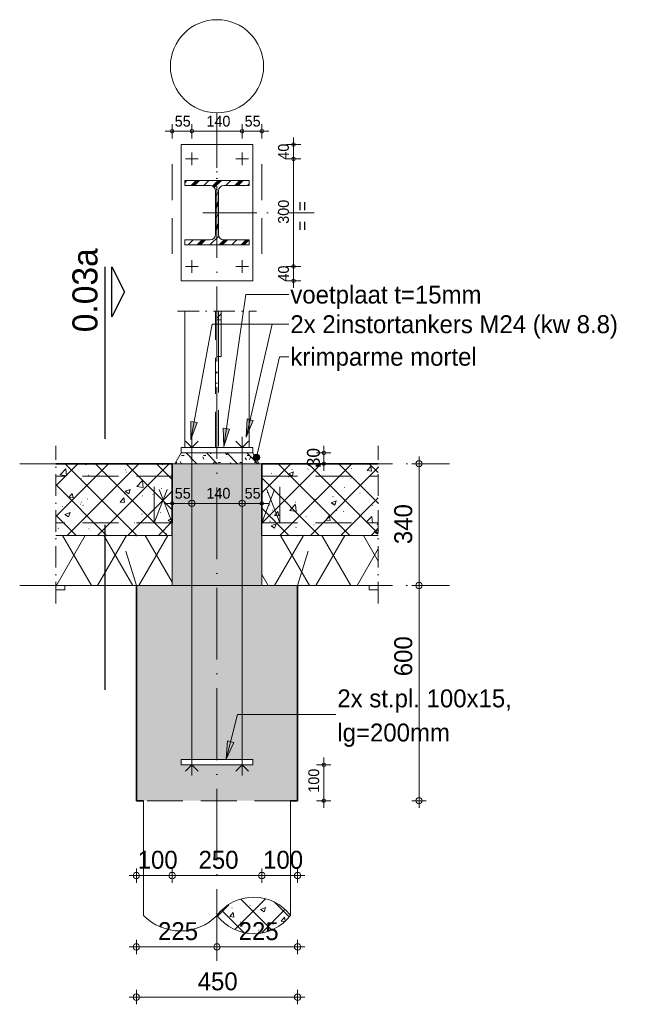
# Model space of a CAD drawing. Header units: millimetres. Extents: x 1146 to 62151, y -2394 to 40413.
# Tile 11 of 16: x 43893 to 45603, y -1618 to 1128. Entities that reach past the tile are written whole.
import ezdxf

# ---------------------------------------------------------------- set-up
doc = ezdxf.new("R2010")
doc.units = ezdxf.units.MM
for name, pattern in [('00_PBT_AFBR', [100, 60, -20, 0, -20]), ('00_PBT_CEN', [1600, 320, -240, 800, -240]), ('00_PBT_HART', [240, 150, -30, 0, -30, 0, -30]), ('00_PBT_HID2', [150, 100, -50]), ('00_PBT_STRA', [560, 200, -40, 0, -40, 200, -40, 0, -40])]:
    doc.linetypes.add(name, pattern=pattern)
for name, color, linetype, lineweight in [('A-____-____-DIMS', 211, 'Continuous', 13), ('A-____-____-DIMS-20', 211, 'Continuous', 13), ('A-____-NOTE-TEXT', 131, 'Continuous', 18), ('A-DETL-____-OTLN', 90, 'Continuous', 13), ('A-DETL-GENF-HDLN', 90, '00_PBT_HID2', 18), ('A-DETL-GENF-OTLN', 92, 'Continuous', 18), ('A-FLOR-____-MCUT', 192, 'Continuous', 35), ('A-FLOR-____-PATT', 8, 'Continuous', 35), ('A-FLOR-LEVL-OTLN', 51, 'Continuous', 13), ('G-____-____-SYMB', 111, 'Continuous', 13), ('G-____-____-TEXT', 231, 'Continuous', 13), ('S-BEAM-____-HDLN', 1, '00_PBT_HID2', 18), ('S-BEAM-____-MCUT', 12, 'Continuous', 18), ('S-BEAM-____-OTLN', 12, 'Continuous', 25), ('S-COLS-____-HDLN', 52, '00_PBT_HID2', 18), ('S-COLS-____-OTLN', 52, 'Continuous', 25), ('S-FNDN-____-HDLN', 4, '00_PBT_HID2', 18), ('S-GRID-____-OTLN', 1, 'Continuous', 13)]:
    doc.layers.add(name, color=color, linetype=linetype, lineweight=lineweight)
doc.styles.add('PBT-Font_4', font='PBT-FONT.ttf', dxfattribs={"height": 36})
doc.styles.add('PBT-Font_6', font='PBT-FONT.ttf', dxfattribs={"height": 50})
doc.styles.add('PBT-Font_7', font='PBT-FONT.ttf', dxfattribs={"height": 30})
doc.styles.add('PBT-Font_B_1', font='txt', dxfattribs={"height": 70})
doc.dimstyles.new('PBT_DIM_1_50mm_nk', dxfattribs={"dimscale": 304.8, "dimtxt": 30.082649, "dimasz": 0.032808, "dimexe": 0.065617, "dimexo": 0.0625, "dimgap": 0.013123, "dimtad": 1, "dimdec": 3, "dimrnd": 0.001, "dimdsep": 46, "dimtxsty": 'PBT-Font_7', "dimblk1": 'DOTBLANK', "dimblk2": 'DOTBLANK', "dimsah": 1, "dimcen": 0.09, "dimdle": 0.065617, "dimazin": 0, "dimtfac": 1, "dimtdec": 4, "dimtix": 1, "dimtmove": 0, "dimatfit": 3, "dimfxl": 0.065617, "dimfxlon": 1, "dimtvp": 1, "dimtolj": 1, "dimtzin": 0, "dimarcsym": 2})
doc.dimstyles.new('PBT_DIM_1_80mm', dxfattribs={"dimscale": 304.8, "dimtxt": 36.099179, "dimasz": 0.032808, "dimexe": 0.065617, "dimexo": 0.0625, "dimgap": 6.56168e-06, "dimtad": 1, "dimdec": 3, "dimrnd": 0.001, "dimdsep": 46, "dimtxsty": 'PBT-Font_4', "dimblk1": 'DOTBLANK', "dimblk2": 'DOTBLANK', "dimsah": 1, "dimcen": 0.09, "dimdle": 0.065617, "dimazin": 0, "dimtfac": 1, "dimtdec": 4, "dimtix": 1, "dimtmove": 0, "dimatfit": 3, "dimfxl": 0.065617, "dimfxlon": 1, "dimtvp": 1, "dimtolj": 1, "dimtzin": 0, "dimarcsym": 2})
doc.dimstyles.new('PBT_DIM_2_50mm', dxfattribs={"dimscale": 304.8, "dimtxt": 50.137748, "dimasz": 0.059055, "dimexe": 0.065617, "dimexo": 0.0625, "dimgap": 0.013123, "dimtad": 1, "dimdec": 3, "dimrnd": 0.001, "dimdsep": 46, "dimtxsty": 'PBT-Font_6', "dimblk1": 'DOTBLANK', "dimblk2": 'DOTBLANK', "dimsah": 1, "dimcen": 0.09, "dimdle": 0.065617, "dimazin": 0, "dimtfac": 1, "dimtdec": 4, "dimtix": 1, "dimtmove": 0, "dimatfit": 3, "dimfxl": 0.065617, "dimfxlon": 1, "dimtvp": 1, "dimtolj": 1, "dimtzin": 0, "dimarcsym": 2})
doc.dimstyles.new('PBT_DIM_2_50mm_1', dxfattribs={"dimscale": 304.8, "dimtxt": 50.137748, "dimasz": 0.059055, "dimexe": 0.065617, "dimexo": 0.0625, "dimgap": 0.013123, "dimtad": 1, "dimdec": 3, "dimrnd": 0.001, "dimdsep": 46, "dimtxsty": 'PBT-Font_6', "dimblk1": 'DOTBLANK', "dimblk2": 'DOTBLANK', "dimsah": 1, "dimcen": 0.09, "dimdle": 0.065617, "dimazin": 0, "dimtfac": 1, "dimtdec": 4, "dimtix": 1, "dimtmove": 2, "dimatfit": 3, "dimfxl": 0.065617, "dimfxlon": 1, "dimtvp": 1, "dimtolj": 1, "dimtzin": 0, "dimarcsym": 2})

# ---------------------------------------------------------------- blocks, each defined once
blk = doc.blocks.new('28_PBT_SC_stalen kolom_H-profiel_R24 - HE180B-1678610-0_03')
at = {"layer": 'S-COLS-____-HDLN'}
for p, q in [((14619.2, 315), (14619.2, 291)), ((14619.2, 290.9), (14619.2, 189))]:
    blk.add_line(p, q, dxfattribs=at)
at = {"layer": 'S-COLS-____-OTLN', "lineweight": 18}
for p, q in [((14525, -65), (14525, 315)), ((14705, 315), (14705, -65))]:
    blk.add_line(p, q, dxfattribs=at)
at = {"layer": 'S-COLS-____-OTLN', "linetype": '00_PBT_HID2', "lineweight": 13}
for p, q in [((14610.7, -65), (14610.7, 315)), ((14619.2, 188.9), (14619.2, -65))]:
    blk.add_line(p, q, dxfattribs=at)
at = {"layer": 'S-COLS-____-OTLN', "linetype": '00_PBT_HART', "lineweight": 13}
blk.add_line((14615, -65), (14615, 188.9), dxfattribs=at)
blk = doc.blocks.new('28_PBT_SF_stalen ligger_strip_R24 - windverband 12x150-1695926-0_03')
at = {"layer": 'S-BEAM-____-HDLN', "linetype": 'Continuous', "lineweight": 13}
h = blk.add_hatch(dxfattribs=at)
h.set_pattern_fill('FP_49', color=256, style=0, pattern_type=2)
h.set_pattern_definition([(45, (19088.2, 847.874), (-30.47984, 30.47984), []), (45, (19114.106, 847.874), (-30.47984, 30.47984), []), (45, (19115.63, 847.874), (-30.47984, 30.47984), []), (45, (19117.154, 847.874), (-30.47984, 30.47984), []), (45, (19118.68, 847.874), (-30.47984, 30.47984), []), (45, (19120.2, 847.874), (-30.47984, 30.47984), []), (45, (19121.726, 847.874), (-30.47984, 30.47984), []), (45, (19123.25, 847.874), (-30.47984, 30.47984), [])])
h.paths.add_polyline_path([(14627, 291), (14627, 315), (14615, 315), (14615, 291)])
at = {"layer": 'S-BEAM-____-MCUT'}
for p, q in [((14615, 315), (14615, 291)), ((14627, 291), (14627, 315)), ((14615, 291), (14627, 291))]:
    blk.add_line(p, q, dxfattribs=at)
at = {"layer": 'S-BEAM-____-OTLN', "lineweight": 18}
for p, q in [((14615, 291), (14615, 188.9)), ((14627, 188.9), (14627, 291)), ((14627, 188.9), (14615, 188.9))]:
    blk.add_line(p, q, dxfattribs=at)
blk = doc.blocks.new('17_PBT_SFO_paal_rond_R24 - Ø410-500 _vHek Combi_-1669966-0_03')
at = {"layer": 'A-DETL-GENF-OTLN', "lineweight": 13}
h = blk.add_hatch(dxfattribs=at)
h.set_pattern_fill('FP_48', color=9, style=0, pattern_type=2)
h.set_pattern_definition([(45, (19088.2, 847.874), (-42.4264, 42.4264), []), (135, (19088.2, 847.874), (-42.4264, -42.4264), []), (50, (19088.2, 847.87), (143.452, -12.5505), [15, -165]), (355, (19088.2, 847.87), (-27.75, 150.438), [12, -132]), (100.451, (19100.15, 846.83), (115.7025, 137.8873), [12.748, -140.228]), (46.184, (19088.2, 887.87), (213.4485, -33.104), [22.5, -247.5]), (96.636, (19105.99, 885.12), (186.931, 194.825), [19.122, -210.343]), (351.184, (19088.2, 887.87), (186.933, 194.823), [18, -198]), (21, (19108.2, 877.87), (119.3814, -80.524), [15, -165]), (326, (19108.2, 877.87), (48.663, 145.0296), [12, -132]), (71.451, (19118.15, 871.16), (168.0447, 64.5053), [12.748, -140.228]), (37.5, (19088.2, 847.874), (2.43197, 66.57877), [0.6706, -129.729, 0.6706, -133.329, -132.5]), (37.5, (19088.2, 847.874), (2.43197, 66.57877), [-264.4, 0.6706, -131.829]), (7.5, (19088.2, 847.874), (52.6139, 78.8823), [0.6706, -75.729, 0.6706, -126.729, -50.5]), (7.5, (19088.2, 847.874), (52.6139, 78.8823), [-203.8, 0.6706, -49.829]), (327.5, (19043.6, 847.874), (106.7645, -4.511), [0.6706, -49.329, 0.6706, -155.329, -207]), (327.5, (19043.6, 847.874), (106.7645, -4.511), [-206, 0.6706, -206.329]), (317.5, (19023.6, 847.87), (116.6372, 20.021), [0.6706, -64.329, 0.6706, -102.929, -147]), (317.5, (19023.6, 847.87), (116.6372, 20.021), [-168.6, 0.6706, -146.329]), (317.5, (19023.6, 847.87), (116.6372, 20.021), [0.6706, -64.329, 0.6706, -102.929, -147]), (317.5, (19023.6, 847.87), (116.6372, 20.021), [-168.6, 0.6706, -146.329])])
h.paths.add_polyline_path([(14717.5, -1421), (14746.9, -1417.6), (14774.7, -1407.5), (14799.5, -1391.4), (14820, -1370), (14799.5, -1348.6), (14774.7, -1332.5), (14746.9, -1322.4), (14717.5, -1319), (14688.1, -1322.4), (14660.3, -1332.5), (14635.5, -1348.6), (14615, -1370), (14635.5, -1391.4), (14660.3, -1407.5), (14688.1, -1417.6)])
at = {"layer": 'A-DETL-GENF-HDLN'}
blk.add_line((14820, -1050), (14410, -1050), dxfattribs=at)
at = {"layer": 'A-DETL-GENF-OTLN'}
for p, q in [((14410, -1370), (14410, -1050)), ((14820, -1050), (14820, -1370))]:
    blk.add_line(p, q, dxfattribs=at)
for centre, radius, start, end in [((14717.5, -1447.6), 128.6, 37.1283, 142.8717), ((14512.5, -1270.5), 142.9, 224.1487, 315.8513), ((14717.5, -1292.4), 128.6, 217.1283, 322.8717)]:
    blk.add_arc(centre, radius, start, end, dxfattribs=at)
blk = doc.blocks.new('00_PBT_DI_LIB_kanaalplaat_Ldrsn - 200 mm geïsoleerd _140 nok_-1677083-0_03')
at = {"layer": 'A-DETL-GENF-OTLN', "lineweight": 13}
h = blk.add_hatch(dxfattribs=at)
h.set_pattern_fill('FP_46', color=256, style=0, pattern_type=2)
h.set_pattern_definition([(60, (14919.42, -465.06), (-86.603, 50), []), (120, (14919.42, -465.06), (-86.603, -50), [])])
h.paths.add_polyline_path([(15040, -462), (15065, -462), (15065, -310), (14740, -310), (14740, -450), (15040, -450)])
at = {"layer": 'A-DETL-GENF-HDLN'}
for p, q in [((14740, -275), (14740, -110)), ((14740, -145), (15065, -145)), ((14740, -275), (14790, -145)), ((14790, -275), (14740, -145)), ((14790, -275), (14790, -145)), ((14740, -275), (15065, -275)), ((14740, -450), (14740, -310)), ((14840, -450), (14882.8, -310)), ((14840, -450), (14740, -450))]:
    blk.add_line(p, q, dxfattribs=at)
at = {"layer": 'A-DETL-GENF-OTLN', "lineweight": 35}
for p, q in [((14740, -275), (14740, -110)), ((14841, -310), (14840, -310))]:
    blk.add_line(p, q, dxfattribs=at)
at = {"layer": 'A-DETL-GENF-OTLN', "lineweight": 25}
blk.add_line((14740, -310), (14740, -275), dxfattribs=at)
at = {"layer": 'A-DETL-GENF-OTLN'}
for p, q in [((15065, -310), (14740, -310)), ((14740, -310), (14740, -450)), ((14740, -450), (15040, -450)), ((15040, -450), (15040, -462)), ((15040, -462), (15065, -462))]:
    blk.add_line(p, q, dxfattribs=at)
blk = doc.blocks.new('00_PBT_DI_afbreeklijn - Afbreeklijn doorsteek 50-1684383-0_03')
at = {"layer": 'A-DETL-GENF-OTLN', "linetype": '00_PBT_AFBR'}
blk.add_line((15065, -500), (15065, -60), dxfattribs=at)
blk = doc.blocks.new('00_PBT_DI_LIB_kanaalplaat_Ldrsn - 200 mm geïsoleerd _140 nok_-1677282-0_03')
at = {"layer": 'A-DETL-GENF-OTLN', "lineweight": 13}
h = blk.add_hatch(dxfattribs=at)
h.set_pattern_fill('FP_47', color=256, style=0, pattern_type=2)
h.set_pattern_definition([(120, (14310.58, -465.06), (86.603, 50), []), (60, (14310.58, -465.06), (86.603, -50), [])])
h.paths.add_polyline_path([(14165, -462), (14190, -462), (14190, -450), (14490, -450), (14490, -310), (14165, -310), (14165, -450.7)])
at = {"layer": 'A-DETL-GENF-HDLN'}
for p, q in [((14490, -275), (14490, -110)), ((14490, -145), (14165, -145)), ((14440, -275), (14440, -145)), ((14490, -275), (14440, -145)), ((14440, -275), (14490, -145)), ((14490, -275), (14165, -275)), ((14390, -450), (14347.2, -310)), ((14490, -450), (14490, -310)), ((14390, -450), (14490, -450))]:
    blk.add_line(p, q, dxfattribs=at)
at = {"layer": 'A-DETL-GENF-OTLN', "lineweight": 35}
for p, q in [((14490, -275), (14490, -110)), ((14389, -310), (14390, -310))]:
    blk.add_line(p, q, dxfattribs=at)
at = {"layer": 'A-DETL-GENF-OTLN', "lineweight": 25}
blk.add_line((14490, -310), (14490, -275), dxfattribs=at)
at = {"layer": 'A-DETL-GENF-OTLN'}
for p, q in [((14490, -310), (14165, -310)), ((14490, -450), (14490, -310)), ((14165, -462), (14190, -462)), ((14190, -462), (14190, -450)), ((14190, -450), (14490, -450))]:
    blk.add_line(p, q, dxfattribs=at)
blk = doc.blocks.new('00_PBT_DI_afbreeklijn - Afbreeklijn doorsteek 50-1636253-0_03')
at = {"layer": 'A-DETL-GENF-OTLN', "linetype": '00_PBT_AFBR'}
blk.add_line((14165, -500), (14165, -60), dxfattribs=at)
blk = doc.blocks.new('00_PBT_DI_afbreeklijn - Afbreeklijn doorsteek 20-1684465-0_03')
at = {"layer": 'A-DETL-GENF-OTLN', "linetype": '00_PBT_AFBR'}
blk.add_line((14505, 315), (14725, 315), dxfattribs=at)
blk = doc.blocks.new('00_STR_DI_boutsymbool - Bout en moer-1699760-0_03')
at = {"layer": 'A-DETL-GENF-OTLN'}
for p, q in [((14685, -65), (14667.3, -47.3)), ((14685, -65), (14685, -35)), ((14685, -65), (14702.7, -47.3)), ((14685, -65), (14685, -950)), ((14685, -950), (14667.3, -967.7)), ((14685, -950), (14685, -980)), ((14685, -950), (14702.7, -967.7))]:
    blk.add_line(p, q, dxfattribs=at)
blk = doc.blocks.new('00_STR_DI_boutsymbool - Bout en moer-1699788-0_03')
at = {"layer": 'A-DETL-GENF-OTLN'}
for p, q in [((14545, -65), (14527.3, -47.3)), ((14545, -65), (14545, -35)), ((14545, -65), (14562.7, -47.3)), ((14545, -65), (14545, -950)), ((14545, -950), (14527.3, -967.7)), ((14545, -950), (14545, -980)), ((14545, -950), (14562.7, -967.7))]:
    blk.add_line(p, q, dxfattribs=at)
blk = doc.blocks.new('00_PBT_GA_stramienbol - Grid Head detail-1677896-0_03')
at = {"layer": 'A-____-NOTE-TEXT'}
blk.add_circle((14615, 998.4), 130, dxfattribs=at)
blk = doc.blocks.new('DIMBLOCK40-0_03')
at = {"layer": 'A-____-____-DIMS-20'}
for p, q in [((44318.9, -220.7), (44318.9, -200.7)), ((44373.9, -220.7), (44373.9, -200.7)), ((44298.9, -220.7), (44373.9, -220.7)), ((44318.9, -220.7), (44318.9, -240.7)), ((44373.9, -220.7), (44373.9, -240.7))]:
    blk.add_line(p, q, dxfattribs=at)
for centre, radius in [((44318.9, -220.7), 5), ((44373.9, -220.7), 9)]:
    blk.add_circle(centre, radius, dxfattribs=at)
at = {"layer": 'A-____-____-DIMS-20', "color": 0, "insert": (44326, -177.6), "char_height": 30, "width": 49.04, "attachment_point": 1, "line_spacing_factor": 1.135194, "style": 'PBT-Font_7'}
blk.add_mtext('55', dxfattribs=at)
blk = doc.blocks.new('_DotBlank')
at = {"color": 0, "linetype": 'ByBlock', "lineweight": -2}
blk.add_line((-0.5, 0), (-1, 0), dxfattribs=at)
blk.add_circle((0, 0), 0.5, dxfattribs=at)
blk = doc.blocks.new('DIMBLOCK41-0_03')
at = {"layer": 'A-____-____-DIMS-20'}
for p, q in [((44373.9, -220.7), (44373.9, -200.7)), ((44513.9, -220.7), (44513.9, -200.7)), ((44373.9, -220.7), (44513.9, -220.7)), ((44373.9, -220.7), (44373.9, -240.7)), ((44513.9, -220.7), (44513.9, -240.7))]:
    blk.add_line(p, q, dxfattribs=at)
for centre in [(44373.9, -220.7), (44513.9, -220.7)]:
    blk.add_circle(centre, 9, dxfattribs=at)
at = {"layer": 'A-____-____-DIMS-20', "color": 0, "insert": (44414.4, -177.6), "char_height": 30, "width": 70.836, "attachment_point": 1, "line_spacing_factor": 1.135194, "style": 'PBT-Font_7'}
blk.add_mtext('140', dxfattribs=at)
blk = doc.blocks.new('DIMBLOCK42-0_03')
at = {"layer": 'A-____-____-DIMS-20'}
for p, q in [((44513.9, -220.7), (44513.9, -200.7)), ((44568.9, -220.7), (44568.9, -200.7)), ((44513.9, -220.7), (44588.9, -220.7)), ((44513.9, -220.7), (44513.9, -240.7)), ((44568.9, -220.7), (44568.9, -240.7))]:
    blk.add_line(p, q, dxfattribs=at)
for centre, radius in [((44513.9, -220.7), 9), ((44568.9, -220.7), 5)]:
    blk.add_circle(centre, radius, dxfattribs=at)
at = {"layer": 'A-____-____-DIMS-20', "color": 0, "insert": (44521, -177.6), "char_height": 30, "width": 49.04, "attachment_point": 1, "line_spacing_factor": 1.135194, "style": 'PBT-Font_7'}
blk.add_mtext('55', dxfattribs=at)
blk = doc.blocks.new('DIMBLOCK43-0_03')
at = {"layer": 'A-____-____-DIMS-20'}
for p, q in [((44218.9, -1458), (44218.9, -1438)), ((44443.9, -1458), (44443.9, -1438)), ((44198.9, -1458), (44443.9, -1458)), ((44218.9, -1458), (44218.9, -1478)), ((44443.9, -1458), (44443.9, -1478))]:
    blk.add_line(p, q, dxfattribs=at)
for centre in [(44218.9, -1458), (44443.9, -1458)]:
    blk.add_circle(centre, 9, dxfattribs=at)
at = {"layer": 'A-____-____-DIMS-20', "color": 0, "insert": (44279.4, -1388.9), "char_height": 50, "width": 124.871, "attachment_point": 1, "line_spacing_factor": 1.135194, "style": 'PBT-Font_6'}
blk.add_mtext('225', dxfattribs=at)
blk = doc.blocks.new('DIMBLOCK44-0_03')
at = {"layer": 'A-____-____-DIMS-20'}
for p, q in [((44443.9, -1458), (44443.9, -1438)), ((44668.9, -1458), (44668.9, -1438)), ((44443.9, -1458), (44688.9, -1458)), ((44443.9, -1458), (44443.9, -1478)), ((44668.9, -1458), (44668.9, -1478))]:
    blk.add_line(p, q, dxfattribs=at)
for centre in [(44443.9, -1458), (44668.9, -1458)]:
    blk.add_circle(centre, 9, dxfattribs=at)
at = {"layer": 'A-____-____-DIMS-20', "color": 0, "insert": (44504.4, -1388.9), "char_height": 50, "width": 124.871, "attachment_point": 1, "line_spacing_factor": 1.135194, "style": 'PBT-Font_6'}
blk.add_mtext('225', dxfattribs=at)
blk = doc.blocks.new('DIMBLOCK45-0_03')
at = {"layer": 'A-____-____-DIMS-20'}
for p, q in [((44218.9, -1598), (44218.9, -1578)), ((44668.9, -1598), (44668.9, -1578)), ((44198.9, -1598), (44688.9, -1598)), ((44218.9, -1598), (44218.9, -1618)), ((44668.9, -1598), (44668.9, -1618))]:
    blk.add_line(p, q, dxfattribs=at)
for centre in [(44218.9, -1598), (44668.9, -1598)]:
    blk.add_circle(centre, 9, dxfattribs=at)
at = {"layer": 'A-____-____-DIMS-20', "color": 0, "insert": (44390, -1528.9), "char_height": 50, "width": 129.412, "attachment_point": 1, "line_spacing_factor": 1.135194, "style": 'PBT-Font_6'}
blk.add_mtext('450', dxfattribs=at)
blk = doc.blocks.new('DIMBLOCK46-0_03')
at = {"layer": 'A-____-____-DIMS-20'}
for p, q in [((44198.9, -1259), (44318.9, -1259)), ((44218.9, -1259), (44218.9, -1239)), ((44218.9, -1259), (44218.9, -1279)), ((44318.9, -1259), (44318.9, -1239)), ((44318.9, -1259), (44318.9, -1279))]:
    blk.add_line(p, q, dxfattribs=at)
for centre in [(44218.9, -1259), (44318.9, -1259)]:
    blk.add_circle(centre, 9, dxfattribs=at)
at = {"layer": 'A-____-____-DIMS-20', "color": 0, "insert": (44222.6, -1189.9), "char_height": 50, "width": 111.249, "attachment_point": 1, "line_spacing_factor": 1.135194, "style": 'PBT-Font_6'}
blk.add_mtext('100', dxfattribs=at)
blk = doc.blocks.new('DIMBLOCK47-0_03')
at = {"layer": 'A-____-____-DIMS-20'}
for p, q in [((44318.9, -1259), (44318.9, -1239)), ((44318.9, -1259), (44568.9, -1259)), ((44318.9, -1259), (44318.9, -1279)), ((44568.9, -1259), (44568.9, -1239)), ((44568.9, -1259), (44568.9, -1279))]:
    blk.add_line(p, q, dxfattribs=at)
for centre in [(44318.9, -1259), (44568.9, -1259)]:
    blk.add_circle(centre, 9, dxfattribs=at)
at = {"layer": 'A-____-____-DIMS-20', "color": 0, "insert": (44392.4, -1189.9), "char_height": 50, "width": 123.736, "attachment_point": 1, "line_spacing_factor": 1.135194, "style": 'PBT-Font_6'}
blk.add_mtext('250', dxfattribs=at)
blk = doc.blocks.new('DIMBLOCK48-0_03')
at = {"layer": 'A-____-____-DIMS-20'}
for p, q in [((44568.9, -1259), (44568.9, -1239)), ((44568.9, -1259), (44688.9, -1259)), ((44568.9, -1259), (44568.9, -1279)), ((44668.9, -1259), (44668.9, -1239)), ((44668.9, -1259), (44668.9, -1279))]:
    blk.add_line(p, q, dxfattribs=at)
for centre in [(44568.9, -1259), (44668.9, -1259)]:
    blk.add_circle(centre, 9, dxfattribs=at)
at = {"layer": 'A-____-____-DIMS-20', "color": 0, "insert": (44572.6, -1189.9), "char_height": 50, "width": 111.249, "attachment_point": 1, "line_spacing_factor": 1.135194, "style": 'PBT-Font_6'}
blk.add_mtext('100', dxfattribs=at)
blk = doc.blocks.new('DIMBLOCK49-0_03')
at = {"layer": 'A-____-____-DIMS-20'}
for p, q in [((45007.6, -90), (45007.6, -450)), ((45007.6, -110), (44987.6, -110)), ((45007.6, -110), (45027.6, -110)), ((45007.6, -450), (44987.6, -450)), ((45007.6, -450), (45027.6, -450))]:
    blk.add_line(p, q, dxfattribs=at)
for centre in [(45007.6, -110), (45007.6, -450)]:
    blk.add_circle(centre, 9, dxfattribs=at)
at = {"layer": 'A-____-____-DIMS-20', "color": 0, "insert": (44938.5, -334.4), "char_height": 50, "width": 130.547, "attachment_point": 1, "rotation": 90, "line_spacing_factor": 1.135194, "style": 'PBT-Font_6'}
blk.add_mtext('340', dxfattribs=at)
blk = doc.blocks.new('DIMBLOCK50-0_03')
at = {"layer": 'A-____-____-DIMS-20'}
for p, q in [((45007.6, -450), (44987.6, -450)), ((45007.6, -450), (45007.6, -1070)), ((45007.6, -450), (45027.6, -450)), ((45007.6, -1050), (44987.6, -1050)), ((45007.6, -1050), (45027.6, -1050))]:
    blk.add_line(p, q, dxfattribs=at)
for centre in [(45007.6, -450), (45007.6, -1050)]:
    blk.add_circle(centre, 9, dxfattribs=at)
at = {"layer": 'A-____-____-DIMS-20', "color": 0, "insert": (44938.5, -702.9), "char_height": 50, "width": 122.601, "attachment_point": 1, "rotation": 90, "line_spacing_factor": 1.135194, "style": 'PBT-Font_6'}
blk.add_mtext('600', dxfattribs=at)
blk = doc.blocks.new('Detail View - Detail_Drsn peil-1535670-0_03')
at = {"layer": 'G-____-____-SYMB', "lineweight": 25}
for p, q in [((14302, 439.2), (14302, 279.2)), ((14322, 299.2), (14322, 439.2)), ((14322, 439.2), (14357, 369.2)), ((14357, 369.2), (14322, 299.2))]:
    blk.add_line(p, q, dxfattribs=at)
blk = doc.blocks.new('DIMBLOCK51-0_03')
at = {"layer": 'A-____-____-DIMS-20'}
for p, q in [((44741.8, -80), (44721.8, -80)), ((44741.8, -60), (44741.8, -130)), ((44741.8, -80), (44761.8, -80)), ((44741.8, -110), (44721.8, -110)), ((44741.8, -110), (44761.8, -110))]:
    blk.add_line(p, q, dxfattribs=at)
for centre in [(44741.8, -80), (44741.8, -110)]:
    blk.add_circle(centre, 5, dxfattribs=at)
at = {"layer": 'A-____-____-DIMS-20', "color": 0, "insert": (44694.9, -119.9), "char_height": 36, "width": 59.666, "attachment_point": 1, "rotation": 90, "line_spacing_factor": 1.135194, "style": 'PBT-Font_4'}
blk.add_mtext('30', dxfattribs=at)
blk = doc.blocks.new('DIMBLOCK52-0_03')
at = {"layer": 'A-____-____-DIMS-20'}
for p, q in [((44657.5, 800.1), (44657.5, 740.1)), ((44657.5, 780.1), (44637.5, 780.1)), ((44657.5, 780.1), (44677.5, 780.1)), ((44657.5, 740.1), (44637.5, 740.1)), ((44657.5, 740.1), (44677.5, 740.1))]:
    blk.add_line(p, q, dxfattribs=at)
for centre in [(44657.5, 780.1), (44657.5, 740.1)]:
    blk.add_circle(centre, 5, dxfattribs=at)
at = {"layer": 'A-____-____-DIMS-20', "color": 0, "insert": (44614.4, 737.9), "char_height": 30, "width": 53.127, "attachment_point": 1, "rotation": 90, "line_spacing_factor": 1.135194, "style": 'PBT-Font_7'}
blk.add_mtext('40', dxfattribs=at)
blk = doc.blocks.new('DIMBLOCK53-0_03')
at = {"layer": 'A-____-____-DIMS-20'}
for p, q in [((44657.5, 740.1), (44637.5, 740.1)), ((44657.5, 740.1), (44657.5, 440.1)), ((44657.5, 740.1), (44677.5, 740.1)), ((44657.5, 440.1), (44637.5, 440.1)), ((44657.5, 440.1), (44677.5, 440.1))]:
    blk.add_line(p, q, dxfattribs=at)
for centre in [(44657.5, 740.1), (44657.5, 440.1)]:
    blk.add_circle(centre, 5, dxfattribs=at)
at = {"layer": 'A-____-____-DIMS-20', "color": 0, "insert": (44614.4, 559.1), "char_height": 30, "width": 74.242, "attachment_point": 1, "rotation": 90, "line_spacing_factor": 1.135194, "style": 'PBT-Font_7'}
blk.add_mtext('300', dxfattribs=at)
blk = doc.blocks.new('DIMBLOCK54-0_03')
at = {"layer": 'A-____-____-DIMS-20'}
for p, q in [((44657.5, 440.1), (44637.5, 440.1)), ((44657.5, 440.1), (44657.5, 380.1)), ((44657.5, 440.1), (44677.5, 440.1)), ((44657.5, 400.1), (44637.5, 400.1)), ((44657.5, 400.1), (44677.5, 400.1))]:
    blk.add_line(p, q, dxfattribs=at)
for centre in [(44657.5, 440.1), (44657.5, 400.1)]:
    blk.add_circle(centre, 5, dxfattribs=at)
at = {"layer": 'A-____-____-DIMS-20', "color": 0, "insert": (44614.4, 397.9), "char_height": 30, "width": 53.127, "attachment_point": 1, "rotation": 90, "line_spacing_factor": 1.135194, "style": 'PBT-Font_7'}
blk.add_mtext('40', dxfattribs=at)
blk = doc.blocks.new('DIMBLOCK55-0_03')
at = {"layer": 'A-____-____-DIMS-20'}
for p, q in [((44318.9, 817.2), (44318.9, 837.2)), ((44373.9, 817.2), (44373.9, 837.2)), ((44298.9, 817.2), (44373.9, 817.2)), ((44318.9, 817.2), (44318.9, 797.2)), ((44373.9, 817.2), (44373.9, 797.2))]:
    blk.add_line(p, q, dxfattribs=at)
for centre in [(44318.9, 817.2), (44373.9, 817.2)]:
    blk.add_circle(centre, 5, dxfattribs=at)
at = {"layer": 'A-____-____-DIMS-20', "color": 0, "insert": (44326, 860.3), "char_height": 30, "width": 49.04, "attachment_point": 1, "line_spacing_factor": 1.135194, "style": 'PBT-Font_7'}
blk.add_mtext('55', dxfattribs=at)
blk = doc.blocks.new('DIMBLOCK56-0_03')
at = {"layer": 'A-____-____-DIMS-20'}
for p, q in [((44373.9, 817.2), (44373.9, 837.2)), ((44513.9, 817.2), (44513.9, 837.2)), ((44373.9, 817.2), (44513.9, 817.2)), ((44373.9, 817.2), (44373.9, 797.2)), ((44513.9, 817.2), (44513.9, 797.2))]:
    blk.add_line(p, q, dxfattribs=at)
for centre in [(44373.9, 817.2), (44513.9, 817.2)]:
    blk.add_circle(centre, 5, dxfattribs=at)
at = {"layer": 'A-____-____-DIMS-20', "color": 0, "insert": (44414.4, 860.3), "char_height": 30, "width": 70.836, "attachment_point": 1, "line_spacing_factor": 1.135194, "style": 'PBT-Font_7'}
blk.add_mtext('140', dxfattribs=at)
blk = doc.blocks.new('DIMBLOCK57-0_03')
at = {"layer": 'A-____-____-DIMS-20'}
for p, q in [((44513.9, 817.2), (44513.9, 837.2)), ((44568.9, 817.2), (44568.9, 837.2)), ((44513.9, 817.2), (44588.9, 817.2)), ((44513.9, 817.2), (44513.9, 797.2)), ((44568.9, 817.2), (44568.9, 797.2))]:
    blk.add_line(p, q, dxfattribs=at)
for centre in [(44513.9, 817.2), (44568.9, 817.2)]:
    blk.add_circle(centre, 5, dxfattribs=at)
at = {"layer": 'A-____-____-DIMS-20', "color": 0, "insert": (44521, 860.3), "char_height": 30, "width": 49.04, "attachment_point": 1, "line_spacing_factor": 1.135194, "style": 'PBT-Font_7'}
blk.add_mtext('55', dxfattribs=at)
blk = doc.blocks.new('DIMBLOCK58-0_03')
at = {"layer": 'A-____-____-DIMS-20'}
for p, q in [((44741.8, -930), (44741.8, -1070)), ((44741.8, -950), (44721.8, -950)), ((44741.8, -950), (44761.8, -950)), ((44741.8, -1050), (44721.8, -1050)), ((44741.8, -1050), (44761.8, -1050))]:
    blk.add_line(p, q, dxfattribs=at)
for centre in [(44741.8, -950), (44741.8, -1050)]:
    blk.add_circle(centre, 5, dxfattribs=at)
at = {"layer": 'A-____-____-DIMS-20', "color": 0, "insert": (44698.8, -1027.8), "char_height": 30, "width": 66.749, "attachment_point": 1, "rotation": 90, "line_spacing_factor": 1.135194, "style": 'PBT-Font_7'}
blk.add_mtext('100', dxfattribs=at)

msp = doc.modelspace()

# ---------------------------------------------------------------- hatches: boundary and pattern name
at = {"layer": 'A-DETL-GENF-OTLN', "lineweight": 13}
h = msp.add_hatch(dxfattribs=at)
h.set_pattern_fill('FP_49', style=0, pattern_type=2)
h.set_pattern_definition([(45, (48917.11, 847.874), (-30.47984, 30.47984), []), (45, (48943.02, 847.874), (-30.47984, 30.47984), []), (45, (48944.542, 847.874), (-30.47984, 30.47984), []), (45, (48946.066, 847.874), (-30.47984, 30.47984), []), (45, (48947.59, 847.874), (-30.47984, 30.47984), []), (45, (48949.114, 847.874), (-30.47984, 30.47984), []), (45, (48950.64, 847.874), (-30.47984, 30.47984), []), (45, (48952.162, 847.874), (-30.47984, 30.47984), [])])
h.paths.add_polyline_path([(44353.9123, 500.0732), (44533.9123, 500.0732), (44533.9123, 514.0732), (44463.1623, 514.0732), (44459.2801, 514.5843), (44455.6623, 516.0828), (44452.5557, 518.4666), (44450.172, 521.5732), (44448.6735, 525.1909), (44448.1623, 529.0732), (44448.1623, 651.0732), (44448.6735, 654.9554), (44450.172, 658.5732), (44452.5557, 661.6798), (44455.6623, 664.0635), (44459.2801, 665.562), (44463.1623, 666.0732), (44533.9123, 666.0732), (44533.9123, 680.0732), (44353.9123, 680.0732), (44353.9123, 666.0732), (44424.6623, 666.0732), (44428.5446, 665.562), (44432.1623, 664.0635), (44435.2689, 661.6798), (44437.6527, 658.5732), (44439.1512, 654.9554), (44439.6623, 651.0732), (44439.6623, 529.0732), (44439.1512, 525.1909), (44437.6527, 521.5732), (44434.9075, 518.1892), (44432.1623, 516.0828), (44428.5446, 514.5843), (44424.6623, 514.0732), (44353.9123, 514.0732)])
h = msp.add_hatch(dxfattribs=at)
h.set_pattern_fill('FP_50', style=0, pattern_type=2)
h.set_pattern_definition([(0, (48917.11, 847.874), (81.28, 20.32), [6.706, -54.254, 6.706, -54.254, -325.12]), (0, (48917.11, 847.874), (81.28, 20.32), [-121.92, 6.706, -115.214, 6.706, -54.254, -142.24]), (0, (48917.11, 847.874), (81.28, 20.32), [-304.8, 6.706, -33.934, 6.706, -94.894]), (120, (48947.59, 858.034), (-58.23764, 60.230545), [6.706, -54.254, 6.706, -54.254, -325.12]), (120, (48947.59, 858.034), (-58.23764, 60.230545), [-121.92, 6.706, -115.214, 6.706, -54.254, -142.24]), (120, (48947.59, 858.034), (-58.23764, 60.230545), [-304.8, 6.706, -33.934, 6.706, -94.894]), (240, (48957.75, 898.674), (-23.04236, -80.550545), [6.706, -54.254, 6.706, -54.254, -325.12]), (240, (48957.75, 898.674), (-23.04236, -80.550545), [-121.92, 6.706, -115.214, 6.706, -54.254, -142.24]), (240, (48957.75, 898.674), (-23.04236, -80.550545), [-304.8, 6.706, -33.934, 6.706, -94.894])])
h.paths.add_polyline_path([(44561.2329, -110), (44543.9123, -80), (44343.9123, -80), (44326.5918, -110)])
h = msp.add_hatch(dxfattribs=at)
h.set_pattern_fill('FP_51', style=0, pattern_type=2)
h.set_pattern_definition([(135, (48917.11, 847.874), (-28.28427, -28.28427), [])])
h.paths.add_polyline_path([(44561.2329, -110), (44543.9123, -80), (44343.9123, -80), (44326.5918, -110)])
at = {"layer": 'A-DETL-GENF-OTLN'}
msp.add_hatch(color=253, dxfattribs=at).paths.add_polyline_path([(44561.2329, -450), (44568.9123, -450), (44568.9123, -110), (44318.9123, -110), (44318.9123, -450), (44326.5918, -450)])
at = {"layer": 'A-FLOR-____-PATT', "lineweight": 13}
h = msp.add_hatch(dxfattribs=at)
h.set_pattern_fill('FP_48', color=256, style=0, pattern_type=2)
h.set_pattern_definition([(45, (48917.11, 847.874), (-42.4264, 42.4264), []), (135, (48917.11, 847.874), (-42.4264, -42.4264), []), (50, (48917.11, 847.87), (143.452, -12.5505), [15, -165]), (355, (48917.11, 847.87), (-27.75, 150.438), [12, -132]), (100.451, (48929.07, 846.83), (115.7025, 137.8873), [12.748, -140.228]), (46.184, (48917.11, 887.87), (213.4485, -33.104), [22.5, -247.5]), (96.636, (48934.9, 885.12), (186.931, 194.825), [19.122, -210.343]), (351.184, (48917.1, 887.87), (186.933, 194.823), [18, -198]), (21, (48937.11, 877.87), (119.3814, -80.524), [15, -165]), (326, (48937.11, 877.87), (48.663, 145.0296), [12, -132]), (71.451, (48947.06, 871.16), (168.0447, 64.5053), [12.748, -140.228]), (37.5, (48917.11, 847.874), (2.43197, 66.57877), [0.6706, -129.729, 0.6706, -133.329, -132.5]), (37.5, (48917.11, 847.874), (2.43197, 66.57877), [-264.4, 0.6706, -131.829]), (7.5, (48917.11, 847.874), (52.6139, 78.8823), [0.6706, -75.729, 0.6706, -126.729, -50.5]), (7.5, (48917.11, 847.874), (52.6139, 78.8823), [-203.8, 0.6706, -49.829]), (327.5, (48872.51, 847.874), (106.7645, -4.511), [0.6706, -49.329, 0.6706, -155.329, -207]), (327.5, (48872.51, 847.874), (106.7645, -4.511), [-206, 0.6706, -206.329]), (317.5, (48852.51, 847.87), (116.6372, 20.021), [0.6706, -64.329, 0.6706, -102.929, -147]), (317.5, (48852.51, 847.87), (116.6372, 20.021), [-168.6, 0.6706, -146.329]), (317.5, (48852.51, 847.87), (116.6372, 20.021), [0.6706, -64.329, 0.6706, -102.929, -147]), (317.5, (48852.51, 847.87), (116.6372, 20.021), [-168.6, 0.6706, -146.329])])
h.paths.add_polyline_path([(44893.9123, -310), (44893.9123, -110), (44568.9123, -110), (44568.9123, -310), (44868.9123, -310)])
h.paths.add_polyline_path([(44318.9123, -310), (44318.9123, -110), (43993.9123, -110), (43993.9123, -310), (44018.9123, -310)])
at = {"layer": 'G-____-____-TEXT', "lineweight": 18}
for points in [[(44370.8769, -42.8963), (44388.6412, 4.6658), (44371.3027, 7.8732)], [(44525.4802, -36.0988), (44545.3012, 10.6436), (44528.119, 14.6039)], [(44463.1181, -61.7964), (44479.0045, -13.5745), (44461.5536, -11.0492)], [(44469.9436, -934.1795), (44490.6585, -887.8263), (44473.5555, -883.5368)]]:
    msp.add_hatch(color=7, dxfattribs=at).paths.add_polyline_path(points)
h = msp.add_hatch(color=7, dxfattribs=at)
edge = h.paths.add_edge_path()
edge.add_arc((44554.0223, -92.3875), 9, 0, 360)
at = {"layer": 'S-BEAM-____-OTLN'}
h = msp.add_hatch(color=256, dxfattribs=at)
h.paths.add_polyline_path([(44668.9123, -1050), (44668.9123, -450), (44218.9123, -450), (44218.9123, -1050), (44543.9123, -1050)])
h.paths.add_polyline_path([(44543.9123, -950), (44343.9123, -950), (44343.9123, -935), (44543.9123, -935)])

# ---------------------------------------------------------------- linework, layer by layer
at = {"layer": 'A-DETL-____-OTLN', "linetype": '00_PBT_HART'}
for p, q in [((44443.9123, 475.0732), (44443.9123, 849.6474)), ((44404.6623, 590.0732), (44714.6623, 590.0732))]:
    msp.add_line(p, q, dxfattribs=at)
at = {"layer": 'A-DETL-____-OTLN', "linetype": '00_PBT_HID2'}
for p, q in [((44318.9123, 475.0732), (44318.9123, 770.0732)), ((44568.9123, 475.0732), (44568.9123, 775.0732))]:
    msp.add_line(p, q, dxfattribs=at)
at = {"layer": 'A-DETL-____-OTLN'}
for p, q in [((44343.9123, 780.0732), (44543.9123, 780.0732)), ((44343.9123, 400.0732), (44343.9123, 780.0732)), ((44543.9123, 780.0732), (44543.9123, 400.0732)), ((44373.9123, 757.5732), (44373.9123, 722.5732)), ((44513.9123, 757.5732), (44513.9123, 722.5732)), ((44356.4123, 740.0732), (44391.4123, 740.0732)), ((44531.4123, 740.0732), (44496.4123, 740.0732)), ((44356.4123, 440.0732), (44391.4123, 440.0732)), ((44373.9123, 422.5732), (44373.9123, 457.5732)), ((44531.4123, 440.0732), (44496.4123, 440.0732)), ((44513.9123, 422.5732), (44513.9123, 457.5732)), ((44543.9123, 400.0732), (44343.9123, 400.0732))]:
    msp.add_line(p, q, dxfattribs=at)
at = {"layer": 'A-DETL-____-OTLN', "lineweight": 18}
for p, q in [((44353.9123, 680.0732), (44353.9123, 666.0732)), ((44533.9123, 680.0732), (44353.9123, 680.0732)), ((44353.9123, 666.0732), (44424.6623, 666.0732)), ((44463.1623, 666.0732), (44533.9123, 666.0732)), ((44533.9123, 666.0732), (44533.9123, 680.0732)), ((44439.6623, 651.0732), (44439.6623, 529.0732)), ((44448.1623, 529.0732), (44448.1623, 651.0732)), ((44424.6623, 514.0732), (44353.9123, 514.0732)), ((44353.9123, 514.0732), (44353.9123, 500.0732)), ((44353.9123, 500.0732), (44533.9123, 500.0732)), ((44533.9123, 514.0732), (44463.1623, 514.0732)), ((44533.9123, 500.0732), (44533.9123, 514.0732)), ((44343.9123, -80), (44326.5918, -110)), ((44543.9123, -65), (44343.9123, -65)), ((44343.9123, -65), (44343.9123, -80)), ((44543.9123, -80), (44343.9123, -80)), ((44543.9123, -80), (44543.9123, -65)), ((44561.2329, -110), (44543.9123, -80)), ((44326.5918, -110), (44318.9123, -110)), ((44318.9123, -110), (44318.9123, -310)), ((44326.5918, -110), (44561.2329, -110)), ((44568.9123, -110), (44561.2329, -110)), ((44568.9123, -310), (44568.9123, -110)), ((44318.9123, -450), (44568.9123, -450)), ((44543.9123, -935), (44343.9123, -935)), ((44343.9123, -935), (44343.9123, -950)), ((44343.9123, -950), (44543.9123, -950)), ((44543.9123, -950), (44543.9123, -935))]:
    msp.add_line(p, q, dxfattribs=at)
for centre, start, end in [((44424.6623, 651.0732), 0, 90), ((44463.1623, 651.0732), 90, 180), ((44424.6623, 529.0732), 270, 360), ((44463.1623, 529.0732), 180, 270)]:
    msp.add_arc(centre, 15, start, end, dxfattribs=at)
at = {"layer": 'A-FLOR-____-MCUT'}
for p, q in [((44318.9123, -110), (43993.9123, -110)), ((44893.9123, -110), (44568.9123, -110))]:
    msp.add_line(p, q, dxfattribs=at)
at = {"layer": 'A-FLOR-LEVL-OTLN', "linetype": '00_PBT_STRA', "lineweight": 18}
for p, q in [((43893.3774, -110), (45092.8171, -110)), ((43893.3774, -450), (45092.8171, -450))]:
    msp.add_line(p, q, dxfattribs=at)
at = {"layer": 'G-____-____-SYMB', "linetype": '00_PBT_CEN', "lineweight": 25}
msp.add_line((44130.9511, 279.2344), (44130.9511, -740.9518), dxfattribs=at)
at = {"layer": 'G-____-____-TEXT', "color": 250, "lineweight": 18}
for p, q in [((44463.1181, -61.7964), (44524.3848, 361.5786)), ((44524.3848, 361.5786), (44644.5936, 361.5786)), ((44370.8769, -42.8963), (44430.4336, 279.054)), ((44430.4336, 279.054), (44644.5936, 279.054)), ((44525.4802, -36.0988), (44598.1187, 279.054)), ((44598.1187, 279.054), (44644.5936, 279.054)), ((44554.0223, -92.3875), (44618.336, 188.2769)), ((44618.336, 188.2769), (44644.5936, 188.2769)), ((44371.3027, 7.8732), (44370.8769, -42.8963)), ((44370.8769, -42.8963), (44388.6412, 4.6658)), ((44388.6412, 4.6658), (44371.3027, 7.8732)), ((44528.119, 14.6039), (44525.4802, -36.0988)), ((44525.4802, -36.0988), (44545.3012, 10.6436)), ((44545.3012, 10.6436), (44528.119, 14.6039)), ((44479.0045, -13.5745), (44461.5536, -11.0492)), ((44461.5536, -11.0492), (44463.1181, -61.7964)), ((44463.1181, -61.7964), (44479.0045, -13.5745)), ((44469.9436, -934.1795), (44501.2011, -809.5499)), ((44501.2011, -809.5499), (44775.7362, -809.5499)), ((44473.5555, -883.5368), (44469.9436, -934.1795)), ((44469.9436, -934.1795), (44490.6585, -887.8263)), ((44490.6585, -887.8263), (44473.5555, -883.5368))]:
    msp.add_line(p, q, dxfattribs=at)
msp.add_circle((44554.0223, -92.3875), 9, dxfattribs=at)
at = {"layer": 'S-BEAM-____-MCUT', "lineweight": 35}
for p, q in [((44218.9123, -450), (44218.9123, -1050)), ((44668.9123, -1050), (44668.9123, -450)), ((44218.9123, -1050), (44238.8627, -1050)), ((44648.962, -1050), (44668.9123, -1050))]:
    msp.add_line(p, q, dxfattribs=at)
at = {"layer": 'S-GRID-____-OTLN', "linetype": '00_PBT_STRA', "lineweight": 18}
msp.add_line((44443.9123, -1496.776), (44443.9123, 867.8713), dxfattribs=at)

# ---------------------------------------------------------------- block references
at = {"layer": 'A-____-NOTE-TEXT'}
msp.add_blockref('00_PBT_GA_stramienbol - Grid Head detail-1677896-0_03', (29828.9123, 0), dxfattribs=at)
at = {"layer": 'A-DETL-GENF-OTLN'}
for name in ['00_PBT_DI_afbreeklijn - Afbreeklijn doorsteek 20-1684465-0_03', '00_STR_DI_boutsymbool - Bout en moer-1699788-0_03', '00_STR_DI_boutsymbool - Bout en moer-1699760-0_03', '00_PBT_DI_afbreeklijn - Afbreeklijn doorsteek 50-1636253-0_03', '00_PBT_DI_afbreeklijn - Afbreeklijn doorsteek 50-1684383-0_03', '00_PBT_DI_LIB_kanaalplaat_Ldrsn - 200 mm geïsoleerd _140 nok_-1677282-0_03', '00_PBT_DI_LIB_kanaalplaat_Ldrsn - 200 mm geïsoleerd _140 nok_-1677083-0_03']:
    msp.add_blockref(name, (29828.9123, 0), dxfattribs=at)
at = {"layer": 'G-____-____-SYMB', "lineweight": 25}
msp.add_blockref('Detail View - Detail_Drsn peil-1535670-0_03', (29828.9123, 0), dxfattribs=at)
at = {"layer": 'S-BEAM-____-HDLN'}
msp.add_blockref('28_PBT_SF_stalen ligger_strip_R24 - windverband 12x150-1695926-0_03', (29828.9123, 0), dxfattribs=at)
at = {"layer": 'S-COLS-____-HDLN'}
msp.add_blockref('28_PBT_SC_stalen kolom_H-profiel_R24 - HE180B-1678610-0_03', (29828.9123, 0), dxfattribs=at)
at = {"layer": 'S-FNDN-____-HDLN'}
msp.add_blockref('17_PBT_SFO_paal_rond_R24 - Ø410-500 _vHek Combi_-1669966-0_03', (29828.9123, 0), dxfattribs=at)

# ---------------------------------------------------------------- texts
at = {"layer": 'G-____-____-SYMB', "insert": (44040.4668, 256.6041), "char_height": 70, "width": 266.16025, "attachment_point": 1, "rotation": 90, "style": 'PBT-Font_B_1'}
msp.add_mtext('0.03a', dxfattribs=at)
at = {"layer": 'G-____-____-TEXT', "color": 7, "lineweight": 18, "insert": (44663.3916, 539.5382), "char_height": 36, "width": 115.443, "attachment_point": 1, "rotation": 90, "style": 'PBT-Font_4'}
msp.add_mtext('=  =', dxfattribs=at)
at = {"layer": 'G-____-____-TEXT', "color": 7, "lineweight": 18, "char_height": 50, "attachment_point": 1, "style": 'PBT-Font_6'}
for s, insert, width in [('voetplaat t=15mm', (44648.5936, 386.5786), 657.38375), ('2x 2instortankers M24 (kw 8.8)', (44648.5936, 304.054), 1186.4975), ('krimparme mortel', (44648.5936, 213.2769), 649.366875), ('2x st.pl. 100x15, ', (44779.7362, -739.6562), 634.9365), ('lg=200mm', (44779.7362, -834.9062), 349.53575)]:
    msp.add_mtext(s, dxfattribs=dict(at, insert=insert, width=width))

# ---------------------------------------------------------------- dimensions: what is measured, and where the dimension line sits
at = {"layer": 'A-____-____-DIMS'}
for base, p1, p2, dimstyle, override, picture, middle in [((44373.9123, 817.1803), (44318.9123, 797.1803), (44373.9123, 797.1803), 'PBT_DIM_1_50mm_nk', {"dimpost": '<>', "dimfxl": 55}, 'DIMBLOCK55-0_03', (44346.4123, 836.1803)), ((44513.9123, 817.1803), (44373.9123, 797.1803), (44513.9123, 797.1803), 'PBT_DIM_1_50mm_nk', {"dimpost": '<>', "dimfxl": 140}, 'DIMBLOCK56-0_03', (44443.9123, 836.1803)), ((44568.9123, 817.1803), (44513.9123, 797.1803), (44568.9123, 797.1803), 'PBT_DIM_1_50mm_nk', {"dimpost": '<>', "dimfxl": 55}, 'DIMBLOCK57-0_03', (44541.4123, 836.1803)), ((44373.9123, -220.651), (44318.9123, -200.651), (44373.9123, -200.651), 'PBT_DIM_1_50mm_nk', {"dimpost": '<>', "dimfxl": 55}, 'DIMBLOCK40-0_03', (44346.4123, -201.651)), ((44513.9123, -220.651), (44373.9123, -200.651), (44513.9123, -200.651), 'PBT_DIM_1_50mm_nk', {"dimpost": '<>', "dimfxl": 140}, 'DIMBLOCK41-0_03', (44443.9123, -201.651)), ((44568.9123, -220.651), (44513.9123, -200.651), (44568.9123, -200.651), 'PBT_DIM_1_50mm_nk', {"dimpost": '<>', "dimfxl": 55}, 'DIMBLOCK42-0_03', (44541.4123, -201.651)), ((44318.9123, -1259.0018), (44218.9123, -1239.0018), (44318.9123, -1239.0018), 'PBT_DIM_2_50mm', {"dimpost": '<>', "dimfxl": 100}, 'DIMBLOCK46-0_03', (44268.9123, -1230.0018)), ((44568.9123, -1259.0018), (44318.9123, -1239.0018), (44568.9123, -1239.0018), 'PBT_DIM_2_50mm', {"dimpost": '<>', "dimfxl": 250}, 'DIMBLOCK47-0_03', (44443.9123, -1230.0018)), ((44668.9123, -1259.0018), (44568.9123, -1239.0018), (44668.9123, -1239.0018), 'PBT_DIM_2_50mm', {"dimpost": '<>', "dimfxl": 100}, 'DIMBLOCK48-0_03', (44618.9123, -1230.0018)), ((44443.9123, -1458.0017), (44218.9123, -1438.0017), (44443.9123, -1438.0017), 'PBT_DIM_2_50mm', {"dimpost": '<>', "dimfxl": 225}, 'DIMBLOCK43-0_03', (44331.4123, -1429.0017)), ((44668.9123, -1458.0017), (44443.9123, -1438.0017), (44668.9123, -1438.0017), 'PBT_DIM_2_50mm', {"dimpost": '<>', "dimfxl": 225}, 'DIMBLOCK44-0_03', (44556.4123, -1429.0017)), ((44668.9123, -1598.0017), (44218.9123, -1578.0017), (44668.9123, -1578.0017), 'PBT_DIM_2_50mm', {"dimpost": '<>', "dimfxl": 450}, 'DIMBLOCK45-0_03', (44443.9123, -1569.0017))]:
    dim = msp.add_linear_dim(base=base, p1=p1, p2=p2, dimstyle=dimstyle, override=override, dxfattribs=at)
    dim.commit()
    dim.dimension.update_dxf_attribs({"geometry": picture, "text_midpoint": middle})
for base, p1, p2, dimstyle, override, picture, middle in [((44657.4559, 740.0732), (44637.4559, 780.0732), (44637.4559, 740.0732), 'PBT_DIM_1_50mm_nk', {"dimpost": '<>', "dimfxl": 40}, 'DIMBLOCK52-0_03', (44638.4559, 760.0732)), ((44657.4559, 440.0732), (44637.4559, 740.0732), (44637.4559, 440.0732), 'PBT_DIM_1_50mm_nk', {"dimpost": '<>', "dimfxl": 300}, 'DIMBLOCK53-0_03', (44638.4559, 590.0732)), ((44657.4559, 400.0732), (44637.4559, 440.0732), (44637.4559, 400.0732), 'PBT_DIM_1_50mm_nk', {"dimpost": '<>', "dimfxl": 40}, 'DIMBLOCK54-0_03', (44638.4559, 420.0732)), ((44741.8473, -110), (44721.8473, -80), (44761.8473, -110), 'PBT_DIM_1_80mm', {"dimpost": '<>', "dimfxl": 50}, 'DIMBLOCK51-0_03', (44723.8453, -95)), ((45007.5916, -450), (45027.5916, -110), (45027.5916, -450), 'PBT_DIM_2_50mm', {"dimpost": '<>', "dimfxl": 340}, 'DIMBLOCK49-0_03', (44978.5916, -280)), ((44741.8473, -1050), (44721.8473, -950), (44721.8473, -1050), 'PBT_DIM_1_50mm_nk', {"dimpost": '<>', "dimfxl": 100}, 'DIMBLOCK58-0_03', (44722.8473, -1000))]:
    dim = msp.add_linear_dim(base=base, p1=p1, p2=p2, angle=90, dimstyle=dimstyle, override=override, dxfattribs=at)
    dim.commit()
    dim.dimension.update_dxf_attribs({"geometry": picture, "text_midpoint": middle})
dim = msp.add_linear_dim(base=(45007.5916, -1050), p1=(45027.5916, -450), p2=(44987.5916, -1050), angle=90, dimstyle='PBT_DIM_2_50mm_1', override={"dimpost": '<>', "dimfxl": 601.331855}, dxfattribs=at)
dim.commit()
dim.dimension.update_dxf_attribs({"geometry": 'DIMBLOCK50-0_03', "text_midpoint": (44971.789, -641.5844), "dimtype": 160, "text_rotation": 90})

doc.saveas('drawing.dxf')
